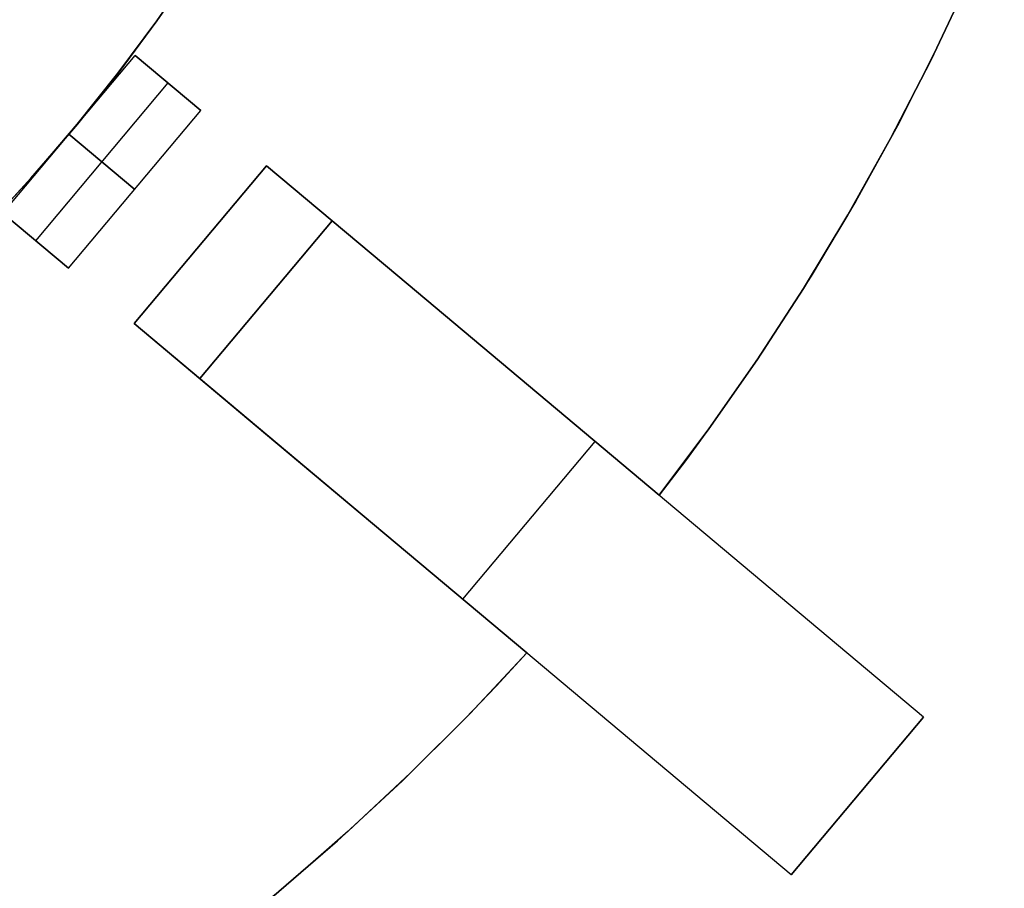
# Model space of a CAD drawing. Header units: millimetres. Extents: x 560 to 900, y 2299 to 2636.
# Tile 31 of 44: x 811 to 869, y 2353 to 2404. Entities that reach past the tile are written whole.
import ezdxf

# ---------------------------------------------------------------- set-up
doc = ezdxf.new("R2010")
doc.units = ezdxf.units.MM

msp = doc.modelspace()

# ---------------------------------------------------------------- linework, layer by layer
at = {"extrusion": (4.54545e-05, -8.01486e-06, 1)}
msp.add_lwpolyline([(626.632, 2505.478), (625.394, 2501.884), (624.28, 2498.249), (623.293, 2494.578), (622.434, 2490.875), (621.702, 2487.145), (621.101, 2483.391), (620.629, 2479.619), (620.288, 2475.833), (620.078, 2472.037), (619.999, 2468.236), (620.051, 2464.435), (620.235, 2460.638), (620.55, 2456.85), (620.996, 2453.074), (621.572, 2449.317), (622.277, 2445.581), (623.111, 2441.872), (624.073, 2438.194), (625.161, 2434.552), (626.374, 2430.949), (627.712, 2427.391), (629.171, 2423.88), (630.751, 2420.423), (632.449, 2417.022), (634.264, 2413.681), (636.193, 2410.406), (638.234, 2407.199), (640.385, 2404.064), (642.643, 2401.005), (645.005, 2398.027), (647.468, 2395.132), (650.031, 2392.323), (652.688, 2389.605), (655.438, 2386.981), (658.277, 2384.453), (661.202, 2382.024), (664.209, 2379.698), (667.295, 2377.478), (670.455, 2375.365), (673.687, 2373.363), (676.985, 2371.473), (680.347, 2369.699), (683.769, 2368.042), (687.245, 2366.504), (690.773, 2365.087), (694.347, 2363.793), (697.965, 2362.624), (701.62, 2361.58), (705.309, 2360.663), (709.028, 2359.873), (712.772, 2359.213), (716.536, 2358.683), (720.316, 2358.283), (724.108, 2358.014), (727.907, 2357.876), (731.709, 2357.869), (735.508, 2357.994), (739.301, 2358.25), (743.083, 2358.637), (746.849, 2359.154), (750.595, 2359.802), (754.317, 2360.578), (758.009, 2361.482), (761.668, 2362.514), (765.289, 2363.671), (768.868, 2364.953), (772.4, 2366.357), (775.882, 2367.883), (779.309, 2369.528), (782.678, 2371.291), (785.983, 2373.169), (789.221, 2375.16), (792.389, 2377.261), (795.482, 2379.471), (798.497, 2381.787), (801.43, 2384.205), (804.278, 2386.723), (807.037, 2389.339), (809.704, 2392.048), (812.276, 2394.847), (814.75, 2397.734), (817.122, 2400.704), (819.391, 2403.755), (821.552, 2406.882), (823.604, 2410.082), (825.545, 2413.351), (827.371, 2416.685), (829.081, 2420.08), (830.673, 2423.532), (832.144, 2427.037), (833.494, 2430.591), (834.72, 2434.19), (835.82, 2437.828), (836.795, 2441.503), (837.642, 2445.209), (838.36, 2448.942), (838.949, 2452.698), (839.407, 2456.471), (839.736, 2460.259), (839.932, 2464.055), (839.998, 2467.856)], dxfattribs=at)
at = {"extrusion": (-4.54545e-05, 8.01486e-06, 1)}
msp.add_lwpolyline([(840.002, 2467.855), (839.937, 2464.054), (839.74, 2460.258), (839.412, 2456.471), (838.953, 2452.697), (838.364, 2448.941), (837.646, 2445.208), (836.799, 2441.502), (835.825, 2437.828), (834.724, 2434.189), (833.498, 2430.591), (832.149, 2427.037), (830.677, 2423.531), (829.085, 2420.079), (827.375, 2416.684), (825.549, 2413.35), (823.609, 2410.081), (821.556, 2406.881), (819.395, 2403.754), (817.126, 2400.703), (814.754, 2397.733), (812.28, 2394.846), (809.708, 2392.047), (807.041, 2389.338), (804.282, 2386.723), (801.434, 2384.205), (798.501, 2381.786), (795.486, 2379.471), (792.393, 2377.261), (789.226, 2375.159), (785.987, 2373.168), (782.682, 2371.29), (779.314, 2369.527), (775.887, 2367.882), (772.405, 2366.356), (768.872, 2364.952), (765.293, 2363.67), (761.672, 2362.513), (758.013, 2361.482), (754.321, 2360.577), (750.599, 2359.801), (746.853, 2359.154), (743.087, 2358.636), (739.305, 2358.249), (735.513, 2357.993), (731.713, 2357.869), (727.912, 2357.875), (724.113, 2358.013), (720.321, 2358.282), (716.54, 2358.682), (712.776, 2359.213), (709.032, 2359.873), (705.313, 2360.662), (701.624, 2361.579), (697.969, 2362.623), (694.352, 2363.793), (690.777, 2365.087), (687.25, 2366.504), (683.773, 2368.041), (680.352, 2369.698), (676.989, 2371.473), (673.691, 2373.362), (670.459, 2375.364), (667.299, 2377.477), (664.213, 2379.698), (661.206, 2382.023), (658.282, 2384.452), (655.443, 2386.98), (652.692, 2389.605), (650.035, 2392.323), (647.473, 2395.131), (645.009, 2398.026), (642.647, 2401.005), (640.389, 2404.063), (638.238, 2407.198), (636.197, 2410.405), (634.268, 2413.68), (632.453, 2417.021), (630.755, 2420.422), (629.175, 2423.88), (627.716, 2427.39), (626.379, 2430.949), (625.165, 2434.551), (624.077, 2438.194), (623.115, 2441.871), (622.281, 2445.58), (621.576, 2449.316), (621, 2453.074), (620.554, 2456.849), (620.239, 2460.637), (620.056, 2464.434), (620.003, 2468.236), (620.082, 2472.036), (620.292, 2475.832), (620.633, 2479.618), (621.105, 2483.39), (621.707, 2487.144), (622.438, 2490.874), (623.297, 2494.577), (624.285, 2498.249), (625.398, 2501.883), (626.636, 2505.478)], dxfattribs=at)
for points in [[(809.451, 2391.78), (812.043, 2394.583), (814.537, 2397.475), (816.929, 2400.451), (819.216, 2403.509), (821.395, 2406.644), (823.465, 2409.853), (825.422, 2413.132), (827.263, 2416.476), (828.988, 2419.883), (830.593, 2423.347), (832.077, 2426.865), (833.439, 2430.433), (834.675, 2434.046), (835.785, 2437.699), (836.768, 2441.388), (837.623, 2445.11), (838.347, 2448.859), (838.941, 2452.631), (839.404, 2456.421), (839.735, 2460.225)], [(809.451, 2391.78), (812.043, 2394.583), (814.537, 2397.475), (816.929, 2400.451), (819.216, 2403.509), (821.395, 2406.644), (823.465, 2409.853), (825.422, 2413.132), (827.263, 2416.476), (828.988, 2419.883), (830.593, 2423.347), (832.077, 2426.865), (833.439, 2430.433), (834.675, 2434.046), (835.785, 2437.699), (836.768, 2441.388), (837.623, 2445.11), (838.347, 2448.859), (838.941, 2452.631), (839.404, 2456.421), (839.735, 2460.225)], [(809.706, 2392.047), (812.278, 2394.847), (814.752, 2397.733), (817.124, 2400.704), (819.392, 2403.754), (821.554, 2406.881), (823.606, 2410.081), (825.547, 2413.35), (827.373, 2416.684), (829.083, 2420.08), (830.675, 2423.532), (832.146, 2427.037), (833.496, 2430.591), (834.721, 2434.189), (835.822, 2437.828), (836.797, 2441.503), (837.643, 2445.209), (838.362, 2448.942), (838.951, 2452.697), (839.409, 2456.471), (839.737, 2460.258)], [(839.737, 2460.258), (839.409, 2456.471), (838.951, 2452.697), (838.362, 2448.942), (837.643, 2445.209), (836.797, 2441.503), (835.822, 2437.828), (834.721, 2434.189), (833.496, 2430.591), (832.146, 2427.037), (830.675, 2423.532), (829.083, 2420.08), (827.373, 2416.684), (825.547, 2413.35), (823.606, 2410.081), (821.554, 2406.881), (819.392, 2403.754), (817.124, 2400.704), (814.752, 2397.733), (812.278, 2394.847), (809.706, 2392.047)], [(868.789, 2410.956), (866.881, 2406.508), (864.804, 2402.069), (862.554, 2397.647), (860.131, 2393.25), (857.531, 2388.888), (854.755, 2384.571), (851.801, 2380.309), (850.258, 2378.201), (848.671, 2376.111)], [(868.789, 2410.956), (866.881, 2406.508), (864.804, 2402.069), (862.554, 2397.647), (860.131, 2393.25), (857.531, 2388.888), (854.755, 2384.571), (851.801, 2380.309), (850.258, 2378.201), (848.671, 2376.111)], [(868.789, 2410.956), (867.772, 2408.536), (866.718, 2406.146), (864.504, 2401.457), (862.153, 2396.895), (859.676, 2392.462), (857.08, 2388.165), (854.375, 2384.006), (851.569, 2379.987), (848.671, 2376.111)], [(868.789, 2410.956), (867.772, 2408.536), (866.718, 2406.146), (864.504, 2401.457), (862.153, 2396.895), (859.676, 2392.462), (857.08, 2388.165), (854.375, 2384.006), (851.569, 2379.987), (848.671, 2376.111)], [(848.671, 2376.111), (851.569, 2379.987), (854.375, 2384.006), (857.08, 2388.165), (859.676, 2392.462), (862.153, 2396.895), (864.504, 2401.457), (866.718, 2406.146), (867.772, 2408.536), (868.789, 2410.956)], [(848.671, 2376.111), (851.569, 2379.987), (854.375, 2384.006), (857.08, 2388.165), (859.676, 2392.462), (862.153, 2396.895), (864.504, 2401.457), (866.718, 2406.146), (867.772, 2408.536), (868.789, 2410.956)], [(868.789, 2410.956), (866.881, 2406.508), (864.804, 2402.069), (862.554, 2397.647), (860.131, 2393.25), (857.531, 2388.888), (854.755, 2384.571), (851.801, 2380.309), (850.258, 2378.201), (848.671, 2376.111)], [(848.671, 2376.111), (851.569, 2379.987), (854.375, 2384.006), (857.08, 2388.165), (859.676, 2392.462), (862.153, 2396.895), (864.504, 2401.457), (866.718, 2406.146), (867.772, 2408.536), (868.789, 2410.956)], [(848.671, 2376.111), (851.569, 2379.987), (854.375, 2384.006), (857.08, 2388.165), (859.676, 2392.462), (862.153, 2396.895), (864.504, 2401.457), (866.718, 2406.146), (867.772, 2408.536), (868.789, 2410.956)], [(810.408, 2392.553), (818.122, 2401.745)], [(810.408, 2392.553), (818.122, 2401.745)], [(821.952, 2398.531), (818.122, 2401.745)], [(818.122, 2401.745), (821.952, 2398.531)], [(820.037, 2400.138), (812.323, 2390.946)], [(820.037, 2400.138), (812.323, 2390.946)], [(814.238, 2389.339), (821.952, 2398.531)], [(814.238, 2389.339), (821.952, 2398.531)], [(818.095, 2393.935), (814.265, 2397.149)], [(814.265, 2397.149), (818.095, 2393.935)], [(818.069, 2386.125), (825.782, 2395.318)], [(818.069, 2386.125), (825.782, 2395.318)], [(818.069, 2386.125), (825.782, 2395.318)], [(818.069, 2386.125), (825.782, 2395.318)], [(818.069, 2386.125), (825.782, 2395.318)], [(818.069, 2386.125), (825.782, 2395.318)], [(818.069, 2386.125), (825.782, 2395.318)], [(818.069, 2386.125), (825.782, 2395.318)], [(825.782, 2395.318), (818.069, 2386.125)], [(825.782, 2395.318), (818.069, 2386.125)], [(825.782, 2395.318), (818.069, 2386.125)], [(825.782, 2395.318), (818.069, 2386.125)], [(833.443, 2388.89), (825.782, 2395.318)], [(825.782, 2395.318), (833.443, 2388.89)], [(833.443, 2388.89), (825.782, 2395.318)], [(825.782, 2395.318), (833.443, 2388.89)], [(833.443, 2388.89), (825.782, 2395.318)], [(825.782, 2395.318), (833.443, 2388.89)], [(864.084, 2363.178), (825.782, 2395.318)], [(810.408, 2392.553), (814.238, 2389.339)], [(814.238, 2389.339), (810.408, 2392.553)], [(821.899, 2382.911), (829.612, 2392.104)], [(821.899, 2382.911), (829.612, 2392.104)], [(829.612, 2392.104), (821.899, 2382.911)], [(848.671, 2376.111), (833.443, 2388.89)], [(833.443, 2388.89), (848.671, 2376.111)], [(848.671, 2376.111), (833.443, 2388.89)], [(833.443, 2388.89), (848.671, 2376.111)], [(848.671, 2376.111), (833.443, 2388.89)], [(833.443, 2388.89), (848.671, 2376.111)], [(818.069, 2386.125), (825.729, 2379.697)], [(825.729, 2379.697), (818.069, 2386.125)], [(818.069, 2386.125), (825.729, 2379.697)], [(825.729, 2379.697), (818.069, 2386.125)], [(818.069, 2386.125), (825.729, 2379.697)], [(825.729, 2379.697), (818.069, 2386.125)], [(856.371, 2353.986), (818.069, 2386.125)], [(825.729, 2379.697), (840.958, 2366.919)], [(840.958, 2366.919), (825.729, 2379.697)], [(825.729, 2379.697), (840.958, 2366.919)], [(840.958, 2366.919), (825.729, 2379.697)], [(825.729, 2379.697), (840.958, 2366.919)], [(840.958, 2366.919), (825.729, 2379.697)], [(837.22, 2370.055), (844.933, 2379.248)], [(837.22, 2370.055), (844.933, 2379.248)], [(840.958, 2366.919), (837.644, 2363.392), (834.174, 2359.931), (830.547, 2356.544), (826.766, 2353.242), (822.831, 2350.032), (818.746, 2346.925), (814.513, 2343.93), (812.342, 2342.477), (810.136, 2341.056)], [(840.958, 2366.919), (837.644, 2363.392), (834.174, 2359.931), (830.547, 2356.544), (826.766, 2353.242), (822.831, 2350.032), (818.746, 2346.925), (814.513, 2343.93), (812.342, 2342.477), (810.136, 2341.056)], [(840.958, 2366.919), (839.175, 2364.993), (837.367, 2363.107), (833.683, 2359.459), (829.913, 2355.975), (826.069, 2352.657), (822.16, 2349.507), (818.196, 2346.524), (814.185, 2343.707), (810.136, 2341.056)], [(810.136, 2341.056), (814.185, 2343.707), (818.196, 2346.524), (822.16, 2349.507), (826.069, 2352.657), (829.913, 2355.975), (833.683, 2359.459), (837.367, 2363.107), (839.175, 2364.993), (840.958, 2366.919)], [(810.136, 2341.056), (814.185, 2343.707), (818.196, 2346.524), (822.16, 2349.507), (826.069, 2352.657), (829.913, 2355.975), (833.683, 2359.459), (837.367, 2363.107), (839.175, 2364.993), (840.958, 2366.919)], [(810.136, 2341.056), (814.185, 2343.707), (818.196, 2346.524), (822.16, 2349.507), (826.069, 2352.657), (829.913, 2355.975), (833.683, 2359.459), (837.367, 2363.107), (839.175, 2364.993), (840.958, 2366.919)], [(840.958, 2366.919), (837.644, 2363.392), (834.174, 2359.931), (830.547, 2356.544), (826.766, 2353.242), (822.831, 2350.032), (818.746, 2346.925), (814.513, 2343.93), (812.342, 2342.477), (810.136, 2341.056)], [(810.136, 2341.056), (814.185, 2343.707), (818.196, 2346.524), (822.16, 2349.507), (826.069, 2352.657), (829.913, 2355.975), (833.683, 2359.459), (837.367, 2363.107), (839.175, 2364.993), (840.958, 2366.919)], [(810.136, 2341.056), (814.185, 2343.707), (818.196, 2346.524), (822.16, 2349.507), (826.069, 2352.657), (829.913, 2355.975), (833.683, 2359.459), (837.367, 2363.107), (839.175, 2364.993), (840.958, 2366.919)], [(856.371, 2353.986), (864.084, 2363.178)], [(856.371, 2353.986), (864.084, 2363.178)], [(864.084, 2363.178), (856.371, 2353.986)]]:
    msp.add_lwpolyline(points)
at = {"extrusion": (0.642788, 0.766044, -1.84065e-16)}
msp.add_lwpolyline([(907.095, -138.005), (907.106, -138.688), (907.141, -139.37), (907.2, -140.05), (907.281, -140.728), (907.385, -141.403), (907.513, -142.074), (907.663, -142.74), (907.836, -143.401), (908.032, -144.055), (908.249, -144.703), (908.489, -145.342), (908.75, -145.973), (909.033, -146.595), (909.337, -147.206), (909.661, -147.807), (910.006, -148.397), (910.371, -148.974), (910.755, -149.539), (911.159, -150.09), (911.58, -150.627), (912.02, -151.149), (912.478, -151.656), (912.953, -152.147), (913.444, -152.622), (913.951, -153.079), (914.473, -153.519), (915.01, -153.941), (915.561, -154.344), (916.126, -154.729), (916.703, -155.093), (917.292, -155.438), (917.893, -155.763), (918.505, -156.066), (919.127, -156.349), (919.758, -156.611), (920.397, -156.85), (921.044, -157.068), (921.699, -157.263), (922.359, -157.436), (923.026, -157.587), (923.696, -157.714), (924.371, -157.819), (925.049, -157.9), (925.73, -157.958), (926.412, -157.993), (927.095, -158.005)], dxfattribs=at)
at = {"extrusion": (0.642788, 0.766044, 1.36446e-14)}
msp.add_lwpolyline([(927.095, 81.995), (926.412, 81.983), (925.73, 81.948), (925.049, 81.89), (924.371, 81.809), (923.696, 81.704), (923.026, 81.577), (922.359, 81.426), (921.699, 81.253), (921.044, 81.058), (920.397, 80.84), (919.758, 80.601), (919.127, 80.339), (918.505, 80.056), (917.893, 79.753), (917.292, 79.428), (916.703, 79.083), (916.126, 78.719), (915.561, 78.334), (915.01, 77.931), (914.473, 77.509), (913.951, 77.069), (913.444, 76.612), (912.953, 76.137), (912.478, 75.646), (912.02, 75.139), (911.58, 74.617), (911.159, 74.08), (910.755, 73.529), (910.371, 72.964), (910.006, 72.387), (909.661, 71.797), (909.337, 71.196), (909.033, 70.585), (908.75, 69.963), (908.489, 69.332), (908.249, 68.693), (908.032, 68.045), (907.836, 67.391), (907.663, 66.73), (907.513, 66.064), (907.385, 65.393), (907.281, 64.718), (907.2, 64.04), (907.141, 63.36), (907.106, 62.678), (907.095, 61.995)], dxfattribs=at)
at = {"extrusion": (0.642788, 0.766044, -2.1809e-14)}
msp.add_lwpolyline([(917.095, 141.995), (917.436, 141.989), (917.777, 141.972), (918.117, 141.943), (918.456, 141.902), (918.794, 141.85), (919.129, 141.786), (919.462, 141.711), (919.793, 141.624), (920.12, 141.526), (920.443, 141.418), (920.763, 141.298), (921.079, 141.167), (921.389, 141.026), (921.695, 140.874), (921.996, 140.712), (922.291, 140.539), (922.579, 140.357), (922.861, 140.165), (923.137, 139.963), (923.406, 139.752), (923.667, 139.532), (923.92, 139.303), (924.166, 139.066), (924.403, 138.821), (924.632, 138.567), (924.852, 138.306), (925.063, 138.037), (925.264, 137.762), (925.456, 137.48), (925.639, 137.191), (925.811, 136.896), (925.974, 136.596), (926.125, 136.29), (926.267, 135.979), (926.397, 135.664), (926.517, 135.344), (926.626, 135.02), (926.724, 134.693), (926.81, 134.363), (926.886, 134.03), (926.949, 133.694), (927.002, 133.357), (927.042, 133.018), (927.071, 132.677), (927.089, 132.336), (927.095, 131.995)], dxfattribs=at)
at = {"extrusion": (0.642788, 0.766044, 5.45172e-14)}
msp.add_lwpolyline([(927.095, -208.005), (927.089, -208.346), (927.071, -208.687), (927.042, -209.028), (927.002, -209.367), (926.949, -209.704), (926.886, -210.04), (926.81, -210.373), (926.724, -210.703), (926.626, -211.03), (926.517, -211.354), (926.397, -211.674), (926.267, -211.989), (926.125, -212.3), (925.974, -212.606), (925.811, -212.906), (925.639, -213.201), (925.456, -213.49), (925.264, -213.772), (925.063, -214.047), (924.852, -214.316), (924.632, -214.577), (924.403, -214.831), (924.166, -215.076), (923.92, -215.313), (923.667, -215.542), (923.406, -215.762), (923.137, -215.973), (922.861, -216.175), (922.579, -216.367), (922.291, -216.549), (921.996, -216.722), (921.695, -216.884), (921.389, -217.036), (921.079, -217.177), (920.763, -217.308), (920.443, -217.428), (920.12, -217.536), (919.793, -217.634), (919.462, -217.721), (919.129, -217.796), (918.794, -217.86), (918.456, -217.912), (918.117, -217.953), (917.777, -217.982), (917.436, -217.999), (917.095, -218.005)], dxfattribs=at)
at = {"extrusion": (0.642788, 0.766044, -3.6696e-14)}
msp.add_lwpolyline([(927.095, -158.005), (926.412, -157.993), (925.73, -157.958), (925.049, -157.9), (924.371, -157.819), (923.696, -157.714), (923.026, -157.587), (922.359, -157.436), (921.699, -157.263), (921.044, -157.068), (920.397, -156.85), (919.758, -156.611), (919.127, -156.349), (918.505, -156.066), (917.893, -155.763), (917.292, -155.438), (916.703, -155.093), (916.126, -154.729), (915.561, -154.344), (915.01, -153.941), (914.473, -153.519), (913.951, -153.079), (913.444, -152.622), (912.953, -152.147), (912.478, -151.656), (912.02, -151.149), (911.58, -150.627), (911.159, -150.09), (910.755, -149.539), (910.371, -148.974), (910.006, -148.397), (909.661, -147.807), (909.337, -147.206), (909.033, -146.595), (908.75, -145.973), (908.489, -145.342), (908.249, -144.703), (908.032, -144.055), (907.836, -143.401), (907.663, -142.74), (907.513, -142.074), (907.385, -141.403), (907.281, -140.728), (907.2, -140.05), (907.141, -139.37), (907.106, -138.688), (907.095, -138.005)], dxfattribs=at)
at = {"extrusion": (0.642788, 0.766044, 2.0331e-14)}
msp.add_lwpolyline([(907.095, 61.995), (907.106, 62.678), (907.141, 63.36), (907.2, 64.04), (907.281, 64.718), (907.385, 65.393), (907.513, 66.064), (907.663, 66.73), (907.836, 67.391), (908.032, 68.045), (908.249, 68.693), (908.489, 69.332), (908.75, 69.963), (909.033, 70.585), (909.337, 71.196), (909.661, 71.797), (910.006, 72.387), (910.371, 72.964), (910.755, 73.529), (911.159, 74.08), (911.58, 74.617), (912.02, 75.139), (912.478, 75.646), (912.953, 76.137), (913.444, 76.612), (913.951, 77.069), (914.473, 77.509), (915.01, 77.931), (915.561, 78.334), (916.126, 78.719), (916.703, 79.083), (917.292, 79.428), (917.893, 79.753), (918.505, 80.056), (919.127, 80.339), (919.758, 80.601), (920.397, 80.84), (921.044, 81.058), (921.699, 81.253), (922.359, 81.426), (923.026, 81.577), (923.696, 81.704), (924.371, 81.809), (925.049, 81.89), (925.73, 81.948), (926.412, 81.983), (927.095, 81.995)], dxfattribs=at)
at = {"extrusion": (0.642788, 0.766044, 1.32122e-14)}
msp.add_lwpolyline([(917.095, 141.995), (917.436, 141.989), (917.777, 141.972), (918.117, 141.943), (918.456, 141.902), (918.794, 141.85), (919.129, 141.786), (919.462, 141.711), (919.793, 141.624), (920.12, 141.526), (920.443, 141.418), (920.763, 141.298), (921.079, 141.167), (921.389, 141.026), (921.695, 140.874), (921.996, 140.712), (922.291, 140.539), (922.579, 140.357), (922.861, 140.165), (923.137, 139.963), (923.406, 139.752), (923.667, 139.532), (923.92, 139.303), (924.166, 139.066), (924.403, 138.821), (924.632, 138.567), (924.852, 138.306), (925.063, 138.037), (925.264, 137.762), (925.456, 137.48), (925.639, 137.191), (925.811, 136.896), (925.974, 136.596), (926.125, 136.29), (926.267, 135.979), (926.397, 135.664), (926.517, 135.344), (926.626, 135.02), (926.724, 134.693), (926.81, 134.363), (926.886, 134.03), (926.949, 133.694), (927.002, 133.357), (927.042, 133.018), (927.071, 132.677), (927.089, 132.336), (927.095, 131.995)], dxfattribs=at)
at = {"extrusion": (0.642788, 0.766044, 6.92783e-14)}
msp.add_lwpolyline([(927.095, -208.005), (927.089, -208.346), (927.071, -208.687), (927.042, -209.028), (927.002, -209.367), (926.949, -209.704), (926.886, -210.04), (926.81, -210.373), (926.724, -210.703), (926.626, -211.03), (926.517, -211.354), (926.397, -211.674), (926.267, -211.989), (926.125, -212.3), (925.974, -212.606), (925.811, -212.906), (925.639, -213.201), (925.456, -213.49), (925.264, -213.772), (925.063, -214.047), (924.852, -214.316), (924.632, -214.577), (924.403, -214.831), (924.166, -215.076), (923.92, -215.313), (923.667, -215.542), (923.406, -215.762), (923.137, -215.973), (922.861, -216.175), (922.579, -216.367), (922.291, -216.549), (921.996, -216.722), (921.695, -216.884), (921.389, -217.036), (921.079, -217.177), (920.763, -217.308), (920.443, -217.428), (920.12, -217.536), (919.793, -217.634), (919.462, -217.721), (919.129, -217.796), (918.794, -217.86), (918.456, -217.912), (918.117, -217.953), (917.777, -217.982), (917.436, -217.999), (917.095, -218.005)], dxfattribs=at)
at = {"extrusion": (0.642788, 0.766044, 6.82352e-15)}
msp.add_lwpolyline([(927.095, -158.005), (926.412, -157.993), (925.73, -157.958), (925.049, -157.9), (924.371, -157.819), (923.696, -157.714), (923.026, -157.587), (922.359, -157.436), (921.699, -157.263), (921.044, -157.068), (920.397, -156.85), (919.758, -156.611), (919.127, -156.349), (918.505, -156.066), (917.893, -155.763), (917.292, -155.438), (916.703, -155.093), (916.126, -154.729), (915.561, -154.344), (915.01, -153.941), (914.473, -153.519), (913.951, -153.079), (913.444, -152.622), (912.953, -152.147), (912.478, -151.656), (912.02, -151.149), (911.58, -150.627), (911.159, -150.09), (910.755, -149.539), (910.371, -148.974), (910.006, -148.397), (909.661, -147.807), (909.337, -147.206), (909.033, -146.595), (908.75, -145.973), (908.489, -145.342), (908.249, -144.703), (908.032, -144.055), (907.836, -143.401), (907.663, -142.74), (907.513, -142.074), (907.385, -141.403), (907.281, -140.728), (907.2, -140.05), (907.141, -139.37), (907.106, -138.688), (907.095, -138.005)], dxfattribs=at)
at = {"extrusion": (0.642788, 0.766044, -3.01505e-14)}
msp.add_lwpolyline([(907.095, 61.995), (907.106, 62.678), (907.141, 63.36), (907.2, 64.04), (907.281, 64.718), (907.385, 65.393), (907.513, 66.064), (907.663, 66.73), (907.836, 67.391), (908.032, 68.045), (908.249, 68.693), (908.489, 69.332), (908.75, 69.963), (909.033, 70.585), (909.337, 71.196), (909.661, 71.797), (910.006, 72.387), (910.371, 72.964), (910.755, 73.529), (911.159, 74.08), (911.58, 74.617), (912.02, 75.139), (912.478, 75.646), (912.953, 76.137), (913.444, 76.612), (913.951, 77.069), (914.473, 77.509), (915.01, 77.931), (915.561, 78.334), (916.126, 78.719), (916.703, 79.083), (917.292, 79.428), (917.893, 79.753), (918.505, 80.056), (919.127, 80.339), (919.758, 80.601), (920.397, 80.84), (921.044, 81.058), (921.699, 81.253), (922.359, 81.426), (923.026, 81.577), (923.696, 81.704), (924.371, 81.809), (925.049, 81.89), (925.73, 81.948), (926.412, 81.983), (927.095, 81.995)], dxfattribs=at)
at = {"extrusion": (0.642788, 0.766044, 4.15806e-14)}
msp.add_lwpolyline([(902.095, 131.995), (902.1, 132.336), (902.118, 132.677), (902.147, 133.018), (902.188, 133.357), (902.24, 133.694), (902.304, 134.03), (902.379, 134.363), (902.465, 134.693), (902.563, 135.02), (902.672, 135.344), (902.792, 135.664), (902.923, 135.979), (903.064, 136.29), (903.216, 136.596), (903.378, 136.896), (903.55, 137.191), (903.733, 137.48), (903.925, 137.762), (904.127, 138.037), (904.338, 138.306), (904.558, 138.567), (904.786, 138.821), (905.024, 139.066), (905.269, 139.303), (905.523, 139.532), (905.784, 139.752), (906.052, 139.963), (906.328, 140.165), (906.61, 140.357), (906.899, 140.539), (907.194, 140.712), (907.494, 140.874), (907.8, 141.026), (908.111, 141.167), (908.426, 141.298), (908.746, 141.418), (909.07, 141.526), (909.397, 141.624), (909.727, 141.711), (910.06, 141.786), (910.396, 141.85), (910.733, 141.902), (911.072, 141.943), (911.412, 141.972), (911.753, 141.989), (912.095, 141.995)], dxfattribs=at)
at = {"extrusion": (0.642788, 0.766044, -1.45021e-14)}
msp.add_lwpolyline([(912.095, -218.005), (911.753, -217.999), (911.412, -217.982), (911.072, -217.953), (910.733, -217.912), (910.396, -217.86), (910.06, -217.796), (909.727, -217.721), (909.397, -217.634), (909.07, -217.536), (908.746, -217.428), (908.426, -217.308), (908.111, -217.177), (907.8, -217.036), (907.494, -216.884), (907.194, -216.722), (906.899, -216.549), (906.61, -216.367), (906.328, -216.175), (906.052, -215.973), (905.784, -215.762), (905.523, -215.542), (905.269, -215.313), (905.024, -215.076), (904.786, -214.831), (904.558, -214.577), (904.338, -214.316), (904.127, -214.047), (903.925, -213.772), (903.733, -213.49), (903.55, -213.201), (903.378, -212.906), (903.216, -212.606), (903.064, -212.3), (902.923, -211.989), (902.792, -211.674), (902.672, -211.354), (902.563, -211.03), (902.465, -210.703), (902.379, -210.373), (902.304, -210.04), (902.24, -209.704), (902.188, -209.367), (902.147, -209.028), (902.118, -208.687), (902.1, -208.346), (902.095, -208.005)], dxfattribs=at)
at = {"extrusion": (1, 0, 0)}
for points in [[(2395.318, -128.005), (2395.318, -138.005)], [(2395.318, -12.005), (2395.318, -116.005)], [(2395.318, 39.995), (2395.318, -0.005)], [(2395.318, 61.995), (2395.318, 51.995)], [(2390.721, -128.005), (2390.721, -138.005)], [(2390.721, -12.005), (2390.721, -116.005)], [(2390.721, 39.995), (2390.721, -0.005)], [(2390.721, 61.995), (2390.721, 51.995)], [(2388.89, 118.766), (2388.89, 51.995)], [(2388.89, 39.995), (2388.89, -0.005)], [(2388.89, -12.005), (2388.89, -116.005)], [(2388.89, -128.005), (2388.89, -194.776)], [(2386.125, -138.005), (2386.125, -128.005)], [(2386.125, -116.005), (2386.125, -12.005)], [(2386.125, -0.005), (2386.125, 39.995)], [(2386.125, 51.995), (2386.125, 61.995)], [(2379.697, 118.766), (2379.697, 51.995)], [(2379.697, 39.995), (2379.697, -0.005)], [(2379.697, -12.005), (2379.697, -116.005)], [(2379.697, -128.005), (2379.697, -194.776)], [(2376.111, -12.005), (2376.111, -0.005)], [(2376.111, 39.995), (2376.111, 51.995)], [(2376.111, -128.005), (2376.111, -116.005)], [(2366.919, -12.005), (2366.919, -0.005)], [(2366.919, 39.995), (2366.919, 51.995)], [(2366.919, -128.005), (2366.919, -116.005)]]:
    msp.add_lwpolyline(points, dxfattribs=at)
at = {"extrusion": (0.642788, 0.766044, 1.56008e-14)}
msp.add_lwpolyline([(902.095, 131.995), (902.1, 132.336), (902.118, 132.677), (902.147, 133.018), (902.188, 133.357), (902.24, 133.694), (902.304, 134.03), (902.379, 134.363), (902.465, 134.693), (902.563, 135.02), (902.672, 135.344), (902.792, 135.664), (902.923, 135.979), (903.064, 136.29), (903.216, 136.596), (903.378, 136.896), (903.55, 137.191), (903.733, 137.48), (903.925, 137.762), (904.127, 138.037), (904.338, 138.306), (904.558, 138.567), (904.786, 138.821), (905.024, 139.066), (905.269, 139.303), (905.523, 139.532), (905.784, 139.752), (906.052, 139.963), (906.328, 140.165), (906.61, 140.357), (906.899, 140.539), (907.194, 140.712), (907.494, 140.874), (907.8, 141.026), (908.111, 141.167), (908.426, 141.298), (908.746, 141.418), (909.07, 141.526), (909.397, 141.624), (909.727, 141.711), (910.06, 141.786), (910.396, 141.85), (910.733, 141.902), (911.072, 141.943), (911.412, 141.972), (911.753, 141.989), (912.095, 141.995)], dxfattribs=at)
at = {"extrusion": (0.642788, 0.766044, -3.47867e-14)}
msp.add_lwpolyline([(912.095, -218.005), (911.753, -217.999), (911.412, -217.982), (911.072, -217.953), (910.733, -217.912), (910.396, -217.86), (910.06, -217.796), (909.727, -217.721), (909.397, -217.634), (909.07, -217.536), (908.746, -217.428), (908.426, -217.308), (908.111, -217.177), (907.8, -217.036), (907.494, -216.884), (907.194, -216.722), (906.899, -216.549), (906.61, -216.367), (906.328, -216.175), (906.052, -215.973), (905.784, -215.762), (905.523, -215.542), (905.269, -215.313), (905.024, -215.076), (904.786, -214.831), (904.558, -214.577), (904.338, -214.316), (904.127, -214.047), (903.925, -213.772), (903.733, -213.49), (903.55, -213.201), (903.378, -212.906), (903.216, -212.606), (903.064, -212.3), (902.923, -211.989), (902.792, -211.674), (902.672, -211.354), (902.563, -211.03), (902.465, -210.703), (902.379, -210.373), (902.304, -210.04), (902.24, -209.704), (902.188, -209.367), (902.147, -209.028), (902.118, -208.687), (902.1, -208.346), (902.095, -208.005)], dxfattribs=at)
at = {"extrusion": (0.642788, 0.766044, -5.3405e-15)}
msp.add_lwpolyline([(882.095, 111.995), (882.777, 112.007), (883.46, 112.042), (884.14, 112.1), (884.818, 112.181), (885.493, 112.286), (886.164, 112.413), (886.83, 112.564), (887.491, 112.737), (888.145, 112.932), (888.792, 113.15), (889.432, 113.389), (890.063, 113.651), (890.684, 113.934), (891.296, 114.237), (891.897, 114.562), (892.486, 114.907), (893.064, 115.271), (893.628, 115.656), (894.179, 116.059), (894.716, 116.481), (895.239, 116.921), (895.746, 117.378), (896.237, 117.853), (896.711, 118.344), (897.169, 118.851), (897.609, 119.373), (898.031, 119.91), (898.434, 120.461), (898.818, 121.026), (899.183, 121.603), (899.528, 122.193), (899.852, 122.794), (900.156, 123.405), (900.439, 124.027), (900.7, 124.658), (900.94, 125.297), (901.158, 125.945), (901.353, 126.599), (901.526, 127.26), (901.676, 127.926), (901.804, 128.597), (901.908, 129.272), (901.99, 129.95), (902.048, 130.63), (902.083, 131.312), (902.095, 131.995)], dxfattribs=at)
at = {"extrusion": (0.642788, 0.766044, -1.65249e-14)}
msp.add_lwpolyline([(902.095, -208.005), (902.083, -207.322), (902.048, -206.64), (901.99, -205.96), (901.908, -205.282), (901.804, -204.607), (901.676, -203.936), (901.526, -203.27), (901.353, -202.609), (901.158, -201.955), (900.94, -201.307), (900.7, -200.668), (900.439, -200.037), (900.156, -199.415), (899.852, -198.804), (899.528, -198.203), (899.183, -197.613), (898.818, -197.036), (898.434, -196.471), (898.031, -195.92), (897.609, -195.383), (897.169, -194.861), (896.711, -194.354), (896.237, -193.863), (895.746, -193.388), (895.239, -192.931), (894.716, -192.491), (894.179, -192.069), (893.628, -191.666), (893.064, -191.281), (892.486, -190.917), (891.897, -190.572), (891.296, -190.247), (890.684, -189.944), (890.063, -189.661), (889.432, -189.399), (888.792, -189.16), (888.145, -188.942), (887.491, -188.747), (886.83, -188.574), (886.164, -188.423), (885.493, -188.296), (884.818, -188.191), (884.14, -188.11), (883.46, -188.052), (882.777, -188.017), (882.095, -188.005)], dxfattribs=at)
at = {"extrusion": (0.642788, 0.766044, 9.31205e-15)}
msp.add_lwpolyline([(912.095, 141.995), (911.753, 141.989), (911.412, 141.972), (911.072, 141.943), (910.733, 141.902), (910.396, 141.85), (910.06, 141.786), (909.727, 141.711), (909.397, 141.624), (909.07, 141.526), (908.746, 141.418), (908.426, 141.298), (908.111, 141.167), (907.8, 141.026), (907.494, 140.874), (907.194, 140.712), (906.899, 140.539), (906.61, 140.357), (906.328, 140.165), (906.052, 139.963), (905.784, 139.752), (905.523, 139.532), (905.269, 139.303), (905.024, 139.066), (904.786, 138.821), (904.558, 138.567), (904.338, 138.306), (904.127, 138.037), (903.925, 137.762), (903.733, 137.48), (903.55, 137.191), (903.378, 136.896), (903.216, 136.596), (903.064, 136.29), (902.923, 135.979), (902.792, 135.664), (902.672, 135.344), (902.563, 135.02), (902.465, 134.693), (902.379, 134.363), (902.304, 134.03), (902.24, 133.694), (902.188, 133.357), (902.147, 133.018), (902.118, 132.677), (902.1, 132.336), (902.095, 131.995)], dxfattribs=at)
at = {"extrusion": (0.642788, 0.766044, -7.24703e-14)}
msp.add_lwpolyline([(902.095, -208.005), (902.1, -208.346), (902.118, -208.687), (902.147, -209.028), (902.188, -209.367), (902.24, -209.704), (902.304, -210.04), (902.379, -210.373), (902.465, -210.703), (902.563, -211.03), (902.672, -211.354), (902.792, -211.674), (902.923, -211.989), (903.064, -212.3), (903.216, -212.606), (903.378, -212.906), (903.55, -213.201), (903.733, -213.49), (903.925, -213.772), (904.127, -214.047), (904.338, -214.316), (904.558, -214.577), (904.786, -214.831), (905.024, -215.076), (905.269, -215.313), (905.523, -215.542), (905.784, -215.762), (906.052, -215.973), (906.328, -216.175), (906.61, -216.367), (906.899, -216.549), (907.194, -216.722), (907.494, -216.884), (907.8, -217.036), (908.111, -217.177), (908.426, -217.308), (908.746, -217.428), (909.07, -217.536), (909.397, -217.634), (909.727, -217.721), (910.06, -217.796), (910.396, -217.86), (910.733, -217.912), (911.072, -217.953), (911.412, -217.982), (911.753, -217.999), (912.095, -218.005)], dxfattribs=at)
at = {"extrusion": (0.642788, 0.766044, 6.74148e-15)}
msp.add_lwpolyline([(902.095, 131.995), (902.083, 131.312), (902.048, 130.63), (901.99, 129.95), (901.908, 129.272), (901.804, 128.597), (901.676, 127.926), (901.526, 127.26), (901.353, 126.599), (901.158, 125.945), (900.94, 125.297), (900.7, 124.658), (900.439, 124.027), (900.156, 123.405), (899.852, 122.794), (899.528, 122.193), (899.183, 121.603), (898.818, 121.026), (898.434, 120.461), (898.031, 119.91), (897.609, 119.373), (897.169, 118.851), (896.711, 118.344), (896.237, 117.853), (895.746, 117.378), (895.239, 116.921), (894.716, 116.481), (894.179, 116.059), (893.628, 115.656), (893.064, 115.271), (892.486, 114.907), (891.897, 114.562), (891.296, 114.237), (890.684, 113.934), (890.063, 113.651), (889.432, 113.389), (888.792, 113.15), (888.145, 112.932), (887.491, 112.737), (886.83, 112.564), (886.164, 112.413), (885.493, 112.286), (884.818, 112.181), (884.14, 112.1), (883.46, 112.042), (882.777, 112.007), (882.095, 111.995)], dxfattribs=at)
at = {"extrusion": (0.642788, 0.766044, -1.1403e-14)}
msp.add_lwpolyline([(882.095, -188.005), (882.777, -188.017), (883.46, -188.052), (884.14, -188.11), (884.818, -188.191), (885.493, -188.296), (886.164, -188.423), (886.83, -188.574), (887.491, -188.747), (888.145, -188.942), (888.792, -189.16), (889.432, -189.399), (890.063, -189.661), (890.684, -189.944), (891.296, -190.247), (891.897, -190.572), (892.486, -190.917), (893.064, -191.281), (893.628, -191.666), (894.179, -192.069), (894.716, -192.491), (895.239, -192.931), (895.746, -193.388), (896.237, -193.863), (896.711, -194.354), (897.169, -194.861), (897.609, -195.383), (898.031, -195.92), (898.434, -196.471), (898.818, -197.036), (899.183, -197.613), (899.528, -198.203), (899.852, -198.804), (900.156, -199.415), (900.439, -200.037), (900.7, -200.668), (900.94, -201.307), (901.158, -201.955), (901.353, -202.609), (901.526, -203.27), (901.676, -203.936), (901.804, -204.607), (901.908, -205.282), (901.99, -205.96), (902.048, -206.64), (902.083, -207.322), (902.095, -208.005)], dxfattribs=at)
at = {"extrusion": (0.642788, 0.766044, 1.11238e-14)}
msp.add_lwpolyline([(902.095, 131.995), (902.083, 131.312), (902.048, 130.63), (901.99, 129.95), (901.908, 129.272), (901.804, 128.597), (901.676, 127.926), (901.526, 127.26), (901.353, 126.599), (901.158, 125.945), (900.94, 125.297), (900.7, 124.658), (900.439, 124.027), (900.156, 123.405), (899.852, 122.794), (899.528, 122.193), (899.183, 121.603), (898.818, 121.026), (898.434, 120.461), (898.031, 119.91), (897.609, 119.373), (897.169, 118.851), (896.711, 118.344), (896.237, 117.853), (895.746, 117.378), (895.239, 116.921), (894.716, 116.481), (894.179, 116.059), (893.628, 115.656), (893.064, 115.271), (892.486, 114.907), (891.897, 114.562), (891.296, 114.237), (890.684, 113.934), (890.063, 113.651), (889.432, 113.389), (888.792, 113.15), (888.145, 112.932), (887.491, 112.737), (886.83, 112.564), (886.164, 112.413), (885.493, 112.286), (884.818, 112.181), (884.14, 112.1), (883.46, 112.042), (882.777, 112.007), (882.095, 111.995)], dxfattribs=at)
at = {"extrusion": (0.642788, 0.766044, 1.63103e-14)}
msp.add_lwpolyline([(882.095, -188.005), (882.777, -188.017), (883.46, -188.052), (884.14, -188.11), (884.818, -188.191), (885.493, -188.296), (886.164, -188.423), (886.83, -188.574), (887.491, -188.747), (888.145, -188.942), (888.792, -189.16), (889.432, -189.399), (890.063, -189.661), (890.684, -189.944), (891.296, -190.247), (891.897, -190.572), (892.486, -190.917), (893.064, -191.281), (893.628, -191.666), (894.179, -192.069), (894.716, -192.491), (895.239, -192.931), (895.746, -193.388), (896.237, -193.863), (896.711, -194.354), (897.169, -194.861), (897.609, -195.383), (898.031, -195.92), (898.434, -196.471), (898.818, -197.036), (899.183, -197.613), (899.528, -198.203), (899.852, -198.804), (900.156, -199.415), (900.439, -200.037), (900.7, -200.668), (900.94, -201.307), (901.158, -201.955), (901.353, -202.609), (901.526, -203.27), (901.676, -203.936), (901.804, -204.607), (901.908, -205.282), (901.99, -205.96), (902.048, -206.64), (902.083, -207.322), (902.095, -208.005)], dxfattribs=at)
at = {"extrusion": (0.642788, 0.766044, -5.15908e-14)}
msp.add_lwpolyline([(857.095, 86.995), (857.109, 87.849), (857.153, 88.701), (857.226, 89.552), (857.328, 90.399), (857.458, 91.243), (857.618, 92.081), (857.805, 92.914), (858.022, 93.74), (858.266, 94.558), (858.538, 95.367), (858.838, 96.166), (859.164, 96.955), (859.518, 97.732), (859.898, 98.497), (860.303, 99.248), (860.734, 99.985), (861.19, 100.706), (861.67, 101.412), (862.175, 102.101), (862.702, 102.772), (863.252, 103.425), (863.824, 104.059), (864.417, 104.673), (865.031, 105.266), (865.665, 105.838), (866.317, 106.388), (866.989, 106.915), (867.678, 107.419), (868.383, 107.9), (869.105, 108.355), (869.842, 108.787), (870.593, 109.192), (871.358, 109.572), (872.135, 109.925), (872.923, 110.252), (873.723, 110.552), (874.532, 110.824), (875.35, 111.068), (876.176, 111.284), (877.008, 111.472), (877.847, 111.631), (878.69, 111.762), (879.538, 111.864), (880.389, 111.937), (881.241, 111.98), (882.095, 111.995)], dxfattribs=at)
at = {"extrusion": (0.642788, 0.766044, -6.8855e-16)}
msp.add_lwpolyline([(882.095, -188.005), (881.241, -187.99), (880.389, -187.947), (879.538, -187.874), (878.69, -187.772), (877.847, -187.641), (877.008, -187.482), (876.176, -187.294), (875.35, -187.078), (874.532, -186.834), (873.723, -186.562), (872.923, -186.262), (872.135, -185.935), (871.358, -185.582), (870.593, -185.202), (869.842, -184.797), (869.105, -184.365), (868.383, -183.91), (867.678, -183.429), (866.989, -182.925), (866.317, -182.398), (865.665, -181.848), (865.031, -181.276), (864.417, -180.683), (863.824, -180.069), (863.252, -179.435), (862.702, -178.782), (862.175, -178.111), (861.67, -177.422), (861.19, -176.716), (860.734, -175.995), (860.303, -175.258), (859.898, -174.507), (859.518, -173.742), (859.164, -172.965), (858.838, -172.176), (858.538, -171.377), (858.266, -170.568), (858.022, -169.75), (857.805, -168.924), (857.618, -168.091), (857.458, -167.253), (857.328, -166.409), (857.226, -165.562), (857.153, -164.711), (857.109, -163.859), (857.095, -163.005)], dxfattribs=at)
at = {"extrusion": (0.642788, 0.766044, 1.22069e-14)}
msp.add_lwpolyline([(857.095, 86.995), (857.109, 87.849), (857.153, 88.701), (857.226, 89.552), (857.328, 90.399), (857.458, 91.243), (857.618, 92.081), (857.805, 92.914), (858.022, 93.74), (858.266, 94.558), (858.538, 95.367), (858.838, 96.166), (859.164, 96.955), (859.518, 97.732), (859.898, 98.497), (860.303, 99.248), (860.734, 99.985), (861.19, 100.706), (861.67, 101.412), (862.175, 102.101), (862.702, 102.772), (863.252, 103.425), (863.824, 104.059), (864.417, 104.673), (865.031, 105.266), (865.665, 105.838), (866.317, 106.388), (866.989, 106.915), (867.678, 107.419), (868.383, 107.9), (869.105, 108.355), (869.842, 108.787), (870.593, 109.192), (871.358, 109.572), (872.135, 109.925), (872.923, 110.252), (873.723, 110.552), (874.532, 110.824), (875.35, 111.068), (876.176, 111.284), (877.008, 111.472), (877.847, 111.631), (878.69, 111.762), (879.538, 111.864), (880.389, 111.937), (881.241, 111.98), (882.095, 111.995)], dxfattribs=at)
at = {"extrusion": (0.642788, 0.766044, -1.15882e-14)}
msp.add_lwpolyline([(882.095, -188.005), (881.241, -187.99), (880.389, -187.947), (879.538, -187.874), (878.69, -187.772), (877.847, -187.641), (877.008, -187.482), (876.176, -187.294), (875.35, -187.078), (874.532, -186.834), (873.723, -186.562), (872.923, -186.262), (872.135, -185.935), (871.358, -185.582), (870.593, -185.202), (869.842, -184.797), (869.105, -184.365), (868.383, -183.91), (867.678, -183.429), (866.989, -182.925), (866.317, -182.398), (865.665, -181.848), (865.031, -181.276), (864.417, -180.683), (863.824, -180.069), (863.252, -179.435), (862.702, -178.782), (862.175, -178.111), (861.67, -177.422), (861.19, -176.716), (860.734, -175.995), (860.303, -175.258), (859.898, -174.507), (859.518, -173.742), (859.164, -172.965), (858.838, -172.176), (858.538, -171.377), (858.266, -170.568), (858.022, -169.75), (857.805, -168.924), (857.618, -168.091), (857.458, -167.253), (857.328, -166.409), (857.226, -165.562), (857.153, -164.711), (857.109, -163.859), (857.095, -163.005)], dxfattribs=at)
at = {"extrusion": (0.642788, 0.766044, -9.3309e-15)}
msp.add_lwpolyline([(882.095, 111.995), (881.241, 111.98), (880.389, 111.937), (879.538, 111.864), (878.69, 111.762), (877.847, 111.631), (877.008, 111.472), (876.176, 111.284), (875.35, 111.068), (874.532, 110.824), (873.723, 110.552), (872.923, 110.252), (872.135, 109.925), (871.358, 109.572), (870.593, 109.192), (869.842, 108.787), (869.105, 108.355), (868.383, 107.9), (867.678, 107.419), (866.989, 106.915), (866.317, 106.388), (865.665, 105.838), (865.031, 105.266), (864.417, 104.673), (863.824, 104.059), (863.252, 103.425), (862.702, 102.772), (862.175, 102.101), (861.67, 101.412), (861.19, 100.706), (860.734, 99.985), (860.303, 99.248), (859.898, 98.497), (859.518, 97.732), (859.164, 96.955), (858.838, 96.166), (858.538, 95.367), (858.266, 94.558), (858.022, 93.74), (857.805, 92.914), (857.618, 92.081), (857.458, 91.243), (857.328, 90.399), (857.226, 89.552), (857.153, 88.701), (857.109, 87.849), (857.095, 86.995)], dxfattribs=at)
at = {"extrusion": (0.642788, 0.766044, -6.52097e-15)}
msp.add_lwpolyline([(857.095, -163.005), (857.109, -163.859), (857.153, -164.711), (857.226, -165.562), (857.328, -166.409), (857.458, -167.253), (857.618, -168.091), (857.805, -168.924), (858.022, -169.75), (858.266, -170.568), (858.538, -171.377), (858.838, -172.176), (859.164, -172.965), (859.518, -173.742), (859.898, -174.507), (860.303, -175.258), (860.734, -175.995), (861.19, -176.716), (861.67, -177.422), (862.175, -178.111), (862.702, -178.782), (863.252, -179.435), (863.824, -180.069), (864.417, -180.683), (865.031, -181.276), (865.665, -181.848), (866.317, -182.398), (866.989, -182.925), (867.678, -183.429), (868.383, -183.91), (869.105, -184.365), (869.842, -184.797), (870.593, -185.202), (871.358, -185.582), (872.135, -185.935), (872.923, -186.262), (873.723, -186.562), (874.532, -186.834), (875.35, -187.078), (876.176, -187.294), (877.008, -187.482), (877.847, -187.641), (878.69, -187.772), (879.538, -187.874), (880.389, -187.947), (881.241, -187.99), (882.095, -188.005)], dxfattribs=at)
at = {"extrusion": (0, 1, 0)}
for points in [[(-864.084, -163.005), (-864.084, 86.995)], [(-860.228, -163.005), (-860.228, 86.995)], [(-856.371, 86.995), (-856.371, -163.005)]]:
    msp.add_lwpolyline(points, dxfattribs=at)

doc.saveas('drawing.dxf')
